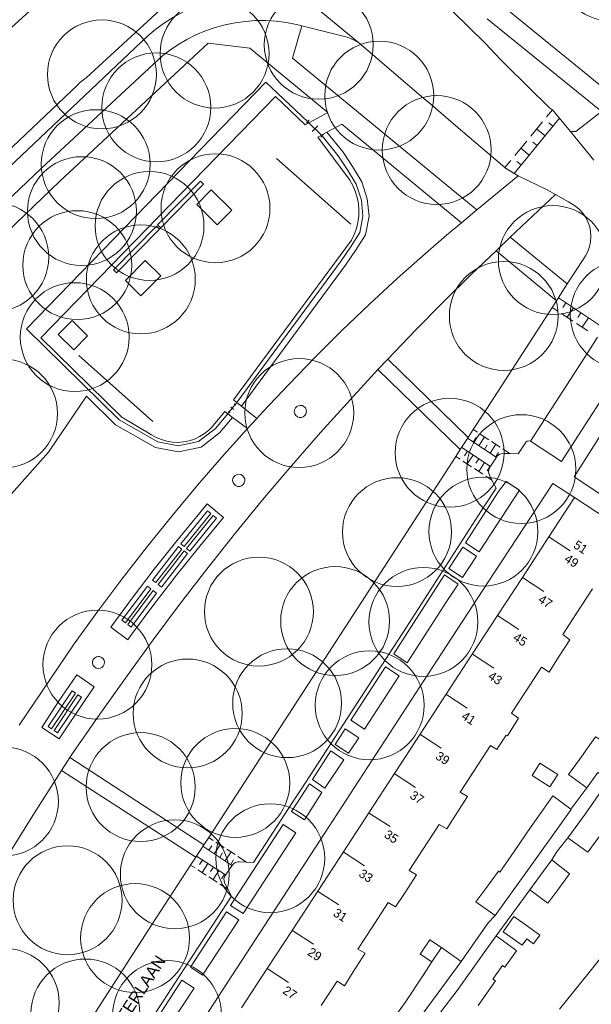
# Model space of a CAD drawing. Header units: metres. Extents: x 134994 to 136506, y 457393 to 459006.
# Tile 24 of 171: x 135287 to 135354, y 457882 to 457998. Entities that reach past the tile are written whole.
import ezdxf
from ezdxf.enums import TextEntityAlignment as Align

# ---------------------------------------------------------------- set-up
doc = ezdxf.new("R2010")
doc.units = ezdxf.units.M
for name, color, linetype, lineweight in [('B-WE-GR-BOOM-S', 250, 'Continuous', 13), ('B-WE-KG_BEBOUWING', 251, 'Continuous', 20), ('B-WE-KG_BEBOUWING TUSSENMUUR', 251, 'Continuous', 5), ('B-WE-KG_HUISNR', 251, 'Continuous', 5), ('B-WE-KG_ONDERGROND_REST', 251, 'Continuous', 5), ('B-WE-KG_STRAATNAAM', 251, 'Continuous', 5)]:
    doc.layers.add(name, color=color, linetype=linetype, lineweight=lineweight)
doc.styles.add('Styledgn000', font='dgn000.shx')

# ---------------------------------------------------------------- blocks, each defined once
blk = doc.blocks.new('SGR-BOOM_02')
blk.add_circle((0, 0), 6.4)

msp = doc.modelspace()

# ---------------------------------------------------------------- linework, layer by layer
at = {"layer": 'B-WE-KG_BEBOUWING', "flags": 128}
for points in [[(135356.6, 457950.76), (135352.25, 457943.89), (135360.8, 457938.2)], [(135313.15, 457881.48), (135316.17, 457886.09), (135319.1, 457890.59), (135322.1, 457895.21), (135325.12, 457899.81), (135328.11, 457904.41), (135331.12, 457909.03), (135334.13, 457913.64), (135337.19, 457918.34), (135340.27, 457923.07), (135343.23, 457927.59), (135346.16, 457932.08), (135349.26, 457936.85), (135352.27, 457941.46), (135358.78, 457937.2)], [(135354.4, 457930.74), (135352.47, 457927.78), (135350.91, 457925.37), (135351.74, 457924.75), (135350.41, 457922.7), (135349.29, 457920.95), (135348.4, 457921.53), (135346.6, 457918.75), (135344.87, 457916.1), (135345.71, 457915.53), (135344.42, 457913.45), (135344.26, 457913.55), (135343.28, 457912.05), (135343.14, 457911.83), (135342.4, 457912.3), (135340.46, 457909.32), (135338.84, 457906.84), (135339.72, 457906.32), (135338.31, 457904.12), (135337.27, 457902.52), (135336.36, 457903.03), (135334.45, 457900.09), (135332.85, 457897.63), (135333.73, 457897.11), (135332.29, 457894.92), (135331.26, 457893.35), (135330.4, 457893.88), (135328.45, 457890.88), (135326.82, 457888.38), (135327.67, 457887.9), (135326.27, 457885.7), (135325.24, 457884.07), (135324.38, 457884.63), (135322.51, 457881.76)], [(135347.3, 457908.8), (135349.39, 457907.46), (135350.31, 457908.89), (135348.21, 457910.23), (135347.3, 457908.8)], [(135335.52, 457886.87), (135334.15, 457887.78), (135335.27, 457889.48), (135336.65, 457888.57)], [(135336.57, 457881), (135338.48, 457883.53), (135340.52, 457886.39), (135341.68, 457888), (135343.06, 457889.93), (135345.22, 457888.38), (135345.46, 457888.2), (135344.08, 457886.28), (135343.83, 457886.46), (135342.68, 457884.86), (135342.99, 457884.64), (135340.95, 457881.77)], [(135356.56, 457888.84), (135353.97, 457885.61), (135350.53, 457881.32)]]:
    msp.add_lwpolyline(points, dxfattribs=at)
for points in [[(135353.74, 457907.35), (135351.58, 457908.89), (135352.86, 457910.69), (135354.73, 457913.35), (135357.08, 457911.97), (135357.23, 457911.88), (135355.22, 457909.02), (135355.03, 457909.16)], [(135354.78, 457906.05), (135356.01, 457907.81), (135358.19, 457906.31), (135356.89, 457904.53), (135357.17, 457904.33), (135353.86, 457899.77), (135351.51, 457901.47), (135353.52, 457904.24)], [(135342.97, 457892.34), (135344.06, 457893.86), (135347.27, 457898.35), (135350.51, 457902.88), (135351.88, 457904.8), (135351.84, 457904.83), (135349.72, 457906.41), (135348.35, 457904.45), (135347.17, 457902.79), (135345.17, 457899.84), (135343.5, 457897.41), (135343.35, 457897.53), (135341.86, 457895.52), (135340.69, 457893.96)], [(135348.28, 457897.06), (135349.6, 457898.88), (135351.67, 457897.25), (135350.42, 457895.52), (135349.16, 457893.78), (135347.04, 457895.35)], [(135345.74, 457889.11), (135343.89, 457890.43), (135345.16, 457892.2), (135347.01, 457890.87), (135348.19, 457890.03), (135347.46, 457889.02), (135346.66, 457889.59), (135346.12, 457888.84)], [(135332.37, 457882.12), (135330.43, 457879.39), (135330.28, 457879.5), (135328.99, 457877.7), (135327.74, 457875.95), (135329.8, 457874.47), (135329.93, 457874.38), (135331.18, 457876.19), (135331.43, 457876.02), (135334.55, 457880.57), (135334.37, 457880.7), (135336.67, 457883.82), (135338.96, 457886.94), (135336.65, 457888.57), (135335.52, 457886.87), (135334.54, 457885.38)]]:
    msp.add_lwpolyline(points, close=True, dxfattribs=at)
at = {"layer": 'B-WE-KG_BEBOUWING TUSSENMUUR'}
for p, q in [((135349.26, 457936.85), (135351.77, 457935.21)), ((135346.18, 457932.07), (135348.69, 457930.43)), ((135343.22, 457927.6), (135345.74, 457925.96)), ((135340.29, 457923.06), (135342.8, 457921.42)), ((135337.17, 457918.35), (135339.68, 457916.71)), ((135334.11, 457913.65), (135336.62, 457912.01)), ((135331.1, 457909.04), (135333.61, 457907.4)), ((135328.09, 457904.42), (135330.61, 457902.79)), ((135325.1, 457899.83), (135327.61, 457898.19)), ((135322.09, 457895.21), (135324.6, 457893.58)), ((135319.08, 457890.6), (135321.59, 457888.96)), ((135316.16, 457886.09), (135318.67, 457884.45))]:
    msp.add_line(p, q, dxfattribs=at)
at = {"layer": 'B-WE-KG_ONDERGROND_REST'}
for p, q in [((135357.27, 457988.31), (135340.58, 458001.91)), ((135321.84, 457999.1), (135326.95, 457994.91)), ((135342.01, 457997.74), (135353.53, 457988.39)), ((135343.59, 457992.97), (135344.26, 457992.3)), ((135353.53, 457988.39), (135355.46, 457986.84)), ((135348.99, 457986.2), (135349.7, 457987.05)), ((135349.7, 457987.05), (135349.35, 457987.26)), ((135321.11, 457985.81), (135320.78, 457985.47)), ((135322.62, 457983.99), (135320.94, 457985.64)), ((135324.95, 457985.35), (135338.98, 457973.77)), ((135345.19, 457979.57), (135350.52, 457986.04)), ((135347.13, 457983.93), (135348.53, 457985.64)), ((135349.75, 457985.1), (135349.26, 457985.51)), ((135322.11, 457985.15), (135321.45, 457984.48)), ((135322.79, 457984.16), (135322.46, 457983.82)), ((135348.82, 457983.97), (135347.83, 457984.79)), ((135345.26, 457981.67), (135346.66, 457983.37)), ((135347.88, 457982.84), (135347.39, 457983.24)), ((135346.95, 457981.7), (135345.96, 457982.52)), ((135317.25, 457981.33), (135326.01, 457973.6)), ((135344.09, 457980.25), (135344.79, 457981.1)), ((135346.02, 457980.57), (135345.52, 457980.97)), ((135289.63, 457980.17), (135280.02, 457971.05)), ((135344.16, 457980.19), (135345.65, 457979.29)), ((135291.81, 457978.65), (135282.78, 457969.99)), ((135340.8, 457975.28), (135345.65, 457979.29)), ((135345.65, 457979.29), (135349.08, 457977.62)), ((135338.43, 457977.23), (135340.8, 457975.28)), ((135344.72, 457972.07), (135350.06, 457977.07)), ((135338.98, 457973.77), (135340.8, 457975.28)), ((135337.25, 457972.32), (135338.98, 457973.77)), ((135343.07, 457970.45), (135344.72, 457972.07)), ((135344.72, 457972.07), (135351.41, 457966.57)), ((135343.07, 457970.45), (135350.16, 457964.59)), ((135355.67, 457961.43), (135350.38, 457964.94)), ((135350.32, 457963.38), (135349.65, 457963.82)), ((135351.27, 457964.34), (135350.9, 457963.79)), ((135352.15, 457963.76), (135351.42, 457962.65)), ((135352.08, 457962.21), (135350.76, 457963.09)), ((135353.04, 457963.17), (135352.67, 457962.62)), ((135353.92, 457962.59), (135353.19, 457961.48)), ((135353.85, 457961.04), (135352.52, 457961.92)), ((135302.73, 457950.39), (135294.04, 457958.16)), ((135329.18, 457956.51), (135330.34, 457957.73)), ((135330.34, 457957.73), (135339.77, 457948.53)), ((135338.85, 457947.11), (135329.18, 457956.51)), ((135311.71, 457951.52), (135312.39, 457952.4)), ((135311.71, 457951.52), (135312.39, 457952.4)), ((135312.23, 457951.82), (135311.88, 457952.09)), ((135312.48, 457952.33), (135312.3, 457952.46)), ((135311.8, 457951.45), (135311.63, 457951.58)), ((135313.84, 457949.59), (135314.93, 457950.76)), ((135314.93, 457950.76), (135315.64, 457951.53)), ((135340.38, 457949.46), (135340.88, 457949.14)), ((135339.7, 457948.43), (135343.09, 457946.2)), ((135340.37, 457947.99), (135340.71, 457948.51)), ((135341.03, 457947.56), (135341.71, 457948.59)), ((135341.21, 457948.92), (135342.2, 457948.26)), ((135342.4, 457945.12), (135339.02, 457947.34)), ((135341.69, 457947.12), (135342.03, 457947.64)), ((135342.35, 457946.69), (135343.03, 457947.72)), ((135342.54, 457948.04), (135343.53, 457947.39)), ((135343.86, 457947.17), (135344.68, 457946.63)), ((135338.83, 457945.96), (135338.33, 457946.29)), ((135339.69, 457946.9), (135339.35, 457946.37)), ((135340.36, 457946.46), (135339.67, 457945.41)), ((135341.03, 457946.02), (135340.69, 457945.5)), ((135343.11, 457946.22), (135342.36, 457945.06)), ((135343.02, 457946.25), (135343.36, 457946.77)), ((135340.18, 457945.08), (135339.17, 457945.74)), ((135341.52, 457944.21), (135340.51, 457944.86)), ((135341.7, 457945.58), (135341.02, 457944.53)), ((135342.37, 457945.14), (135342.03, 457944.62)), ((135342.58, 457943.51), (135341.86, 457943.98)), ((135309.13, 457940.72), (135311.05, 457939.12)), ((135331.03, 457923.08), (135337.01, 457932.36)), ((135337.01, 457932.36), (135338.61, 457931.29)), ((135338.61, 457931.29), (135337.21, 457929.16)), ((135314.88, 457910.09), (135327.66, 457929.83)), ((135332.63, 457922.02), (135337.21, 457929.16)), ((135299.78, 457924.75), (135297.79, 457926.21)), ((135293.48, 457924.28), (135287.02, 457914.71)), ((135331.03, 457923.08), (135332.63, 457922.02)), ((135295.85, 457919.21), (135293.79, 457920.61)), ((135326, 457915.3), (135330.05, 457921.56)), ((135327.61, 457914.23), (135331.66, 457920.5)), ((135330.05, 457921.56), (135331.66, 457920.5)), ((135326, 457915.3), (135327.61, 457914.23)), ((135289.68, 457914.45), (135291.73, 457913.1)), ((135325.32, 457914.29), (135326.92, 457913.22)), ((135325.71, 457911.43), (135326.92, 457913.22)), ((135292.98, 457910.9), (135291.98, 457909.38)), ((135292.98, 457910.9), (135308.72, 457900.66)), ((135322.93, 457907.29), (135325.18, 457910.63)), ((135291.98, 457909.38), (135307.78, 457899.21)), ((135353.74, 457907.35), (135351.84, 457904.83)), ((135319.17, 457905.7), (135314.54, 457898.58)), ((135318.05, 457903.03), (135311.87, 457893.53)), ((135309.29, 457901.52), (135309.83, 457901.17)), ((135310.15, 457900.96), (135311.11, 457900.33)), ((135308.6, 457900.47), (135312.03, 457898.23)), ((135309.31, 457900.01), (135309.65, 457900.54)), ((135309.95, 457899.59), (135310.63, 457900.64)), ((135310.59, 457899.17), (135310.93, 457899.7)), ((135311.23, 457898.75), (135311.92, 457899.8)), ((135311.44, 457900.12), (135312.4, 457899.49)), ((135307.84, 457899.31), (135311.27, 457897.1)), ((135308.21, 457898.33), (135308.55, 457898.85)), ((135308.51, 457897.39), (135309.19, 457898.44)), ((135311.88, 457898.34), (135312.22, 457898.86)), ((135312.72, 457899.28), (135313.74, 457898.62)), ((135307.17, 457898.27), (135307.71, 457897.92)), ((135308.03, 457897.71), (135308.99, 457897.08)), ((135309.5, 457897.5), (135309.84, 457898.02)), ((135309.8, 457896.56), (135310.48, 457897.61)), ((135311.27, 457897.09), (135312.01, 457898.19)), ((135309.32, 457896.87), (135310.28, 457896.24)), ((135310.78, 457896.66), (135311.13, 457897.19)), ((135310.6, 457896.03), (135311.54, 457895.42)), ((135343.06, 457889.93), (135347.04, 457895.35)), ((135311.38, 457892.77), (135307.15, 457886.27)), ((135312.83, 457891.83), (135311.38, 457892.77)), ((135313.33, 457892.58), (135311.87, 457893.53)), ((135342.13, 457891.48), (135342.97, 457892.34)), ((135302.56, 457891.21), (135290.66, 457872.71)), ((135338.96, 457886.94), (135342.13, 457891.48)), ((135306.14, 457884.75), (135302.06, 457878.46))]:
    msp.add_line(p, q, dxfattribs=at)
at = {"layer": 'B-WE-KG_ONDERGROND_REST', "flags": 128}
for points in [[(135206.95, 457905.05), (135212.59, 457913.24), (135217.25, 457919.75), (135225.61, 457930.27), (135233.64, 457940.16), (135238.23, 457945.31), (135248.76, 457956.5), (135263.9, 457972.25), (135273.81, 457981.93), (135274.86, 457983.03), (135275.86, 457984.19), (135276.79, 457985.39), (135279.36, 457989), (135280.65, 457990.7), (135282, 457992.36), (135283.42, 457993.96), (135284.89, 457995.51), (135286.11, 457996.71), (135297.99, 458007.53), (135298.2, 458007.68), (135297.97, 458007.93)], [(135343.59, 457992.97), (135341.78, 457994.86), (135334.18, 458002.36), (135331.43, 458005.11)], [(135304.99, 458000.12), (135294.9, 457990.8), (135294.1, 457990.21), (135293.91, 457989.97), (135280.82, 457977.59), (135265.36, 457962.47), (135259.11, 457956.16), (135253.16, 457949.73)], [(135251.46, 457938.76), (135252.07, 457939.75), (135252.59, 457940.75), (135255.4, 457947.21), (135256.14, 457948.71), (135256.95, 457950.18), (135257.83, 457951.61), (135258.78, 457952.99), (135259.79, 457954.33), (135260.86, 457955.61), (135261.82, 457956.65), (135274.61, 457969.67), (135302.15, 457995.74), (135303.1, 457996.53), (135304.1, 457997.27), (135305.14, 457997.93), (135306.45, 457998.64)], [(135289.63, 457980.17), (135303.91, 457993.41), (135304.68, 457994.01), (135305.68, 457994.69), (135306.72, 457995.3), (135307.8, 457995.84), (135308.91, 457996.31), (135310.05, 457996.71), (135311.22, 457997.03), (135312.4, 457997.27), (135313.6, 457997.43), (135314.81, 457997.52), (135316.02, 457997.52), (135317.22, 457997.44), (135318.42, 457997.29), (135319.61, 457997.05), (135320.22, 457996.9)], [(135338.43, 457977.23), (135319.14, 457993.11), (135320.22, 457996.9)], [(135320.22, 457996.9), (135325.57, 457995.59), (135326.3, 457995.28), (135326.95, 457994.91)], [(135291.81, 457978.65), (135309.23, 457994.86)], [(135309.23, 457994.86), (135314.11, 457994.3), (135323.29, 457986.74), (135321.07, 457985.52)], [(135338.32, 457985.15), (135335.16, 457987.88), (135334.83, 457988.13), (135326.95, 457994.91)], [(135344.26, 457992.3), (135349.35, 457987.26)], [(135320.94, 457985.64), (135316.02, 457990.28), (135287.9, 457961.31), (135298.76, 457950.58), (135303.3, 457948.02), (135305.72, 457947.55), (135308.1, 457948.04), (135310.09, 457949.57), (135311.53, 457951.29)], [(135317.13, 457988.61), (135289.56, 457960.25), (135299.09, 457950.92), (135302.56, 457948.84)], [(135321.07, 457985.52), (135320.62, 457985.27), (135317.13, 457988.61)], [(135351.79, 457984.49), (135349.7, 457987.05)], [(135351.79, 457984.49), (135352.45, 457984.5), (135355.46, 457986.84)], [(135321.07, 457985.52), (135320.94, 457985.64)], [(135322.55, 457984.07), (135321.07, 457985.52)], [(135323.19, 457984.41), (135324.95, 457985.35)], [(135322.55, 457984.07), (135323.19, 457984.41)], [(135325.44, 457968.91), (135326.53, 457970.5), (135327.71, 457972.34), (135328.13, 457974.52), (135327.92, 457976.58), (135327.27, 457978.59), (135326.19, 457980.37), (135325.08, 457982.05), (135323.19, 457984.41)], [(135338.32, 457985.15), (135344.09, 457980.25)], [(135354.55, 457981.11), (135351.79, 457984.49)], [(135325.79, 457978.9), (135322.13, 457983.84), (135322.55, 457984.07)], [(135322.62, 457983.99), (135322.55, 457984.07)], [(135324.86, 457969.3), (135325.95, 457970.89), (135327.04, 457972.61), (135327.42, 457974.55), (135327.23, 457976.43), (135326.62, 457978.29), (135325.6, 457980), (135324.51, 457981.63), (135322.62, 457983.99)], [(135344.09, 457980.25), (135344.16, 457980.19)], [(135308.69, 457978.3), (135303.65, 457973.16), (135303.29, 457973.51), (135308.33, 457978.65), (135308.69, 457978.3)], [(135326.07, 457971.72), (135326.4, 457972.38), (135326.65, 457973.08), (135326.83, 457973.8), (135326.92, 457974.54), (135326.94, 457975.28), (135326.88, 457976.02), (135326.74, 457976.75), (135326.52, 457977.46), (135326.23, 457978.14), (135325.87, 457978.78), (135325.79, 457978.9)], [(135309.59, 457977.64), (135307.89, 457975.92), (135310.3, 457973.5), (135312, 457975.23), (135309.59, 457977.64)], [(135349.08, 457977.62), (135350.06, 457977.07)], [(135350.06, 457977.07), (135351.56, 457976.22), (135352.41, 457975.7)], [(135352.41, 457975.7), (135352.86, 457975.32), (135353.26, 457974.88), (135353.6, 457974.39), (135353.86, 457973.86), (135354.06, 457973.3), (135354.17, 457972.72), (135354.21, 457972.13), (135354.17, 457971.54), (135354.05, 457970.96), (135353.85, 457970.4), (135353.57, 457969.88), (135353.36, 457969.56)], [(135303.51, 457973.02), (135298.47, 457967.88), (135298.11, 457968.23), (135303.15, 457973.37), (135303.51, 457973.02)], [(135312.58, 457952.65), (135312.22, 457952.94), (135326.07, 457971.72)], [(135315.64, 457951.53), (135318.69, 457954.77), (135321.79, 457957.97), (135324.95, 457961.1), (135328.17, 457964.18), (135331.44, 457967.2), (135334.76, 457970.16), (135337.25, 457972.32)], [(135330.34, 457957.73), (135333.57, 457961.11), (135336.85, 457964.44), (135340.19, 457967.72), (135343.07, 457970.45)], [(135303.65, 457967.51), (135301.32, 457965.17), (135299.51, 457966.97), (135301.84, 457969.31), (135303.65, 457967.51)], [(135312.58, 457952.65), (135324.86, 457969.3)], [(135353.36, 457969.56), (135351.41, 457966.57)], [(135313.13, 457952.21), (135325.44, 457968.91)], [(135351.41, 457966.57), (135350.16, 457964.59)], [(135350.16, 457964.59), (135349.66, 457963.82)], [(135349.66, 457963.82), (135349.17, 457963.07), (135341.5, 457951.19), (135340.38, 457949.46)], [(135291.62, 457960.62), (135293.43, 457958.84), (135295.05, 457960.48), (135293.23, 457962.27), (135291.62, 457960.62)], [(135355.55, 457960.32), (135358.82, 457958.18), (135350.76, 457945.72), (135347.12, 457948.08)], [(135354.97, 457960.3), (135353.83, 457958.5), (135347.12, 457948.08)], [(135299.7, 457920.49), (135302.76, 457924.72), (135305.88, 457928.91), (135309.07, 457933.05), (135312.32, 457937.15), (135315.63, 457941.19), (135319.01, 457945.18), (135322.44, 457949.12), (135325.94, 457953), (135329.18, 457956.51)], [(135273.14, 457929.25), (135281.46, 457937.57), (135285.82, 457941.55), (135290.48, 457946.81), (135294.92, 457953.39)], [(135294.92, 457953.39), (135298.33, 457950.01), (135303.06, 457947.36), (135305.73, 457946.84), (135308.39, 457947.39), (135310.57, 457949.06), (135312.09, 457950.88)], [(135312.39, 457952.4), (135312.58, 457952.65)], [(135313.13, 457952.21), (135312.58, 457952.65)], [(135314.93, 457950.76), (135313.13, 457952.21)], [(135319.65, 457952.17), (135319.48, 457951.99), (135319.38, 457951.78), (135319.35, 457951.54), (135319.4, 457951.31), (135319.53, 457951.11), (135319.72, 457950.96), (135319.94, 457950.88), (135320.18, 457950.88), (135320.4, 457950.96), (135320.59, 457951.1), (135320.72, 457951.3), (135320.78, 457951.53), (135320.75, 457951.77), (135320.65, 457951.99), (135320.49, 457952.16), (135320.27, 457952.27), (135320.04, 457952.3), (135319.8, 457952.25), (135319.65, 457952.17)], [(135309.86, 457949.97), (135311.17, 457951.56), (135311.53, 457951.29)], [(135311.53, 457951.29), (135311.71, 457951.52)], [(135311.53, 457951.29), (135312.09, 457950.88)], [(135312.09, 457950.88), (135313.84, 457949.59)], [(135293.48, 457924.28), (135296.25, 457928.1), (135299.09, 457931.87), (135301.99, 457935.6), (135304.95, 457939.27), (135307.98, 457942.9), (135311.06, 457946.47), (135313.84, 457949.59)], [(135302.56, 457948.84), (135303.11, 457948.53), (135303.73, 457948.27), (135304.36, 457948.08), (135305.02, 457947.97), (135305.68, 457947.95), (135306.35, 457948), (135307, 457948.13), (135307.63, 457948.34), (135308.23, 457948.62), (135308.8, 457948.98), (135309.31, 457949.4), (135309.77, 457949.87), (135309.86, 457949.97)], [(135340.38, 457949.46), (135339.77, 457948.53)], [(135339.77, 457948.53), (135338.85, 457947.11)], [(135338.85, 457947.11), (135338.32, 457946.3)], [(135346.5, 457947.89), (135346.35, 457947.66), (135345.65, 457946.61), (135344.68, 457946.63)], [(135347.12, 457948.08), (135346.92, 457948.12), (135346.73, 457948.09), (135346.56, 457947.98), (135346.5, 457947.89)], [(135338.32, 457946.3), (135337.46, 457944.97), (135327.66, 457929.83)], [(135343.96, 457946.65), (135343.67, 457946.62), (135343.42, 457946.52), (135343.2, 457946.34), (135343.11, 457946.22)], [(135344.68, 457946.63), (135343.96, 457946.65)], [(135342.36, 457945.06), (135342.24, 457944.82), (135342.19, 457944.55), (135342.22, 457944.28), (135342.3, 457944.08)], [(135312.64, 457944.18), (135312.41, 457944.07), (135312.24, 457943.91), (135312.13, 457943.69), (135312.1, 457943.46), (135312.15, 457943.22), (135312.27, 457943.02), (135312.45, 457942.86), (135312.68, 457942.78), (135312.92, 457942.77), (135313.15, 457942.84), (135313.34, 457942.98), (135313.47, 457943.18), (135313.54, 457943.41), (135313.52, 457943.65), (135313.43, 457943.87), (135313.27, 457944.04), (135313.06, 457944.16), (135312.82, 457944.2), (135312.64, 457944.18)], [(135342.3, 457944.08), (135342.58, 457943.51)], [(135352.27, 457941.46), (135349.72, 457943.12), (135342.1, 457931.49), (135336.13, 457922.35), (135322.39, 457901.19), (135294.11, 457857.74), (135282.08, 457839.39), (135271.45, 457823.01), (135274.01, 457821.44)], [(135339.47, 457936.15), (135341.09, 457935.08), (135345.81, 457942.32), (135344.25, 457943.34), (135343.36, 457942.16), (135339.47, 457936.15)], [(135342.58, 457943.51), (135343.06, 457942.55), (135341.71, 457940.49)], [(135297.79, 457926.21), (135300.3, 457929.64), (135302.89, 457933.03), (135305.53, 457936.37), (135308.24, 457939.66), (135309.13, 457940.72)], [(135319.17, 457905.7), (135320.18, 457907.24), (135332.55, 457926.22), (135341.71, 457940.49)], [(135311.05, 457939.12), (135308.26, 457935.76), (135305.52, 457932.35), (135302.85, 457928.89), (135300.24, 457925.38), (135299.78, 457924.75)], [(135306.01, 457936.01), (135309.15, 457939.89), (135309.54, 457939.58), (135306.4, 457935.69), (135306.01, 457936.01)], [(135310.2, 457939.04), (135307.06, 457935.16), (135306.67, 457935.47), (135309.81, 457939.36), (135310.2, 457939.04)], [(135302.69, 457931.76), (135305.74, 457935.72), (135306.13, 457935.41), (135303.08, 457931.46), (135302.69, 457931.76)], [(135339.11, 457932.05), (135337.52, 457933.12), (135339.16, 457935.64), (135340.76, 457934.58), (135339.11, 457932.05)], [(135306.81, 457934.89), (135303.76, 457930.94), (135303.36, 457931.24), (135306.41, 457935.2), (135306.81, 457934.89)], [(135299.1, 457927.05), (135302.1, 457931.03), (135302.5, 457930.73), (135299.5, 457926.75), (135299.1, 457927.05)], [(135303.17, 457930.22), (135300.18, 457926.24), (135299.78, 457926.54), (135302.78, 457930.52), (135303.17, 457930.22)], [(135296.33, 457922.78), (135296.09, 457922.73), (135295.88, 457922.6), (135295.73, 457922.42), (135295.65, 457922.2), (135295.64, 457921.96), (135295.72, 457921.74), (135295.86, 457921.55), (135296.06, 457921.42), (135296.29, 457921.36), (135296.53, 457921.39), (135296.74, 457921.49), (135296.91, 457921.65), (135297.02, 457921.86), (135297.05, 457922.1), (135297, 457922.33), (135296.87, 457922.53), (135296.69, 457922.68), (135296.47, 457922.76), (135296.33, 457922.78)], [(135293.79, 457920.61), (135291.66, 457917.49), (135289.68, 457914.45)], [(135299.7, 457920.49), (135296.51, 457916.01), (135293.38, 457911.49), (135292.98, 457910.9)], [(135290.42, 457914.57), (135293.23, 457918.74), (135293.64, 457918.46), (135290.84, 457914.29), (135290.42, 457914.57)], [(135294.35, 457917.98), (135291.54, 457913.82), (135291.13, 457914.1), (135293.93, 457918.26), (135294.35, 457917.98)], [(135291.73, 457913.1), (135294.82, 457917.72), (135295.85, 457919.21)], [(135325.32, 457914.29), (135324.15, 457912.43)], [(135324.15, 457912.43), (135325.71, 457911.43)], [(135322.93, 457907.29), (135321.48, 457908.31), (135323.64, 457911.68), (135325.18, 457910.63)], [(135309.29, 457901.52), (135314.88, 457910.09)], [(135291.98, 457909.38), (135288.81, 457904.42), (135285.71, 457899.42), (135282.68, 457894.37), (135280.93, 457891.39)], [(135321.13, 457907.8), (135319.04, 457904.55), (135320.55, 457903.58), (135322.59, 457906.78), (135321.13, 457907.8)], [(135313.33, 457892.58), (135319.52, 457902.06), (135318.05, 457903.03)], [(135308.72, 457900.66), (135309.29, 457901.52)], [(135351.51, 457901.47), (135350.16, 457899.77), (135349.6, 457898.88)], [(135307.78, 457899.21), (135308.72, 457900.66)], [(135307.17, 457898.27), (135307.78, 457899.21)], [(135312, 457898.19), (135312.19, 457898.41), (135312.43, 457898.56), (135312.7, 457898.64), (135312.87, 457898.65)], [(135312.87, 457898.66), (135313.74, 457898.62)], [(135313.74, 457898.62), (135314.54, 457898.58)], [(135302.56, 457891.21), (135307.17, 457898.27)], [(135311.19, 457896.1), (135311.1, 457896.36), (135311.09, 457896.63), (135311.16, 457896.9), (135311.27, 457897.09)], [(135291.04, 457863.47), (135291.74, 457863.47), (135295.54, 457869.31), (135307.44, 457887.63), (135311.97, 457894.59), (135311.54, 457895.42)], [(135311.54, 457895.42), (135311.2, 457896.1)], [(135307.15, 457886.27), (135308.58, 457885.33), (135312.83, 457891.83)], [(135303.47, 457877.55), (135307.6, 457883.81), (135306.14, 457884.75)]]:
    msp.add_lwpolyline(points, dxfattribs=at)

# ---------------------------------------------------------------- block references
at = {"layer": 'B-WE-GR-BOOM-S'}
for p in [(135356.56, 458003.89), (135322.23, 457994.68), (135309.99, 457993.65), (135296.74, 457991.2), (135329.33, 457988.71), (135303.14, 457987.33), (135336.09, 457982.31), (135296.02, 457980.65), (135310.09, 457975.46), (135294.39, 457975.13), (135302.34, 457973.39), (135284.1, 457969.72), (135293.85, 457968.78), (135349.73, 457969.38), (135301.32, 457967.11), (135343.97, 457962.81), (135358.18, 457962.96), (135293.55, 457960.32), (135285.13, 457951.33), (135319.93, 457951.4), (135337.6, 457946.73), (135346.03, 457944.8), (135331.42, 457937.4), (135341.57, 457937.46), (135315.19, 457928.06), (135324.15, 457926.94), (135334.52, 457926.84), (135296.22, 457921.82), (135318.51, 457917.29), (135328.21, 457917.04), (135306.82, 457916.08), (135301.3, 457907.43), (135312.42, 457907.92), (135285.23, 457905.72), (135316.52, 457899.06), (135305.31, 457897.18), (135292.71, 457894.13), (135300.64, 457889.69), (135285.33, 457882.06), (135294.8, 457880.82), (135304.4, 457880.64)]:
    msp.add_blockref('SGR-BOOM_02', p, dxfattribs=at)

# ---------------------------------------------------------------- texts
at = {"layer": 'B-WE-KG_HUISNR', "linetype": 'Continuous', "style": 'Styledgn000'}
for s, rotation, p in [('51', 326.8811, (135352.34, 457936.07)), ('49', 326.8907, (135351.28, 457934.46)), ('47', 326.8907, (135348.2, 457929.68)), ('45', 326.8907, (135345.25, 457925.21)), ('43', 326.8907, (135342.31, 457920.67)), ('41', 326.8907, (135339.19, 457915.96)), ('39', 326.8907, (135336.13, 457911.26)), ('37', 326.8907, (135333.12, 457906.65)), ('35', 326.8907, (135330.11, 457902.03)), ('33', 326.8907, (135327.12, 457897.44)), ('31', 326.8907, (135324.11, 457892.82)), ('29', 326.8907, (135321.1, 457888.21)), ('27', 326.8907, (135318.18, 457883.7))]:
    msp.add_text(s, height=1.054, rotation=rotation, dxfattribs=at).set_placement(p, align=Align.MIDDLE_LEFT)
at = {"layer": 'B-WE-KG_STRAATNAAM', "style": 'Styledgn000'}
msp.add_text('KLOOSTERLAAN', height=1.4, rotation=56.9644, dxfattribs=at).set_placement((135296.09, 457874.39))

doc.saveas('drawing.dxf')
